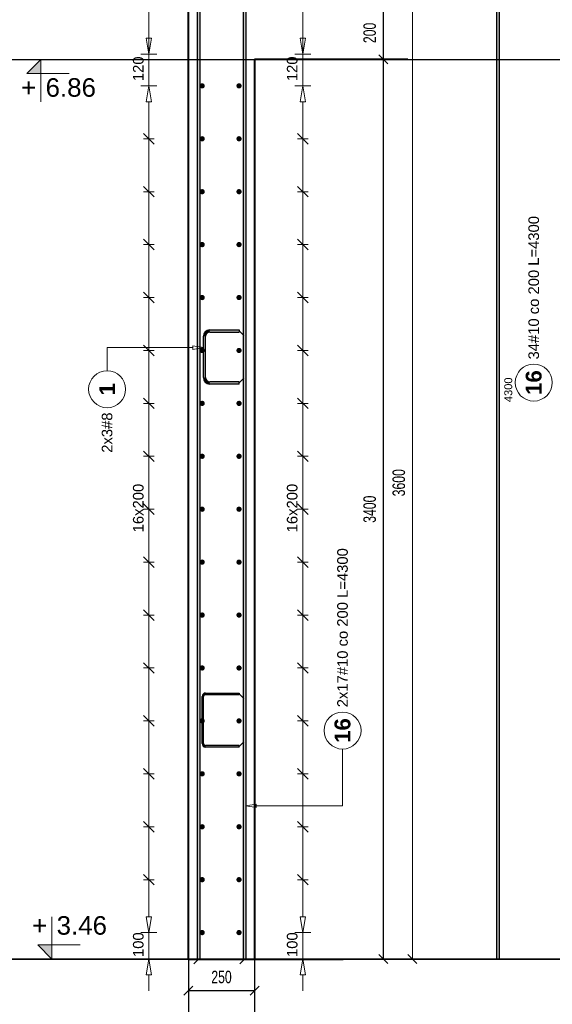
# Model space of a CAD drawing. Extents: x -1474 to 455485, y -101625 to 75879.
# Tile 21 of 40: x 355440 to 357452, y -87524 to -83803. Entities that reach past the tile are written whole.
import ezdxf
from ezdxf.enums import TextEntityAlignment as Align

# ---------------------------------------------------------------- set-up
doc = ezdxf.new("R2010")
doc.units = 0
doc.header["$LTSCALE"] = 10
doc.header["$MEASUREMENT"] = 0
doc.layers.add('P-Linia1', color=3, linetype='Continuous', lineweight=40)
doc.layers.add('P-Wymiar', color=254, linetype='Continuous', lineweight=9)
for name, color, linetype in [('RCAD_kształt pręta', 7, 'Continuous'), ('RCAD_opis kształtu pręta', 7, 'Continuous'), ('RCAD_opis rozkładu', 7, 'Continuous'), ('RCAD_pręt wyrzucony', 130, 'Continuous'), ('RCAD_pręty punktowe', 7, 'Continuous'), ('RCAD_symbole graficzne', 7, 'Continuous')]:
    doc.layers.add(name, color=color, linetype=linetype)
doc.styles.add('ROMANS', font='arial.ttf', dxfattribs={"width": 0.7})
doc.styles.add('style1', font='arial.ttf')
doc.styles.add('style3', font='arialbd.ttf')
doc.dimstyles.new('A25', dxfattribs={"dimscale": 27, "dimtxt": 1.75, "dimasz": 0.05, "dimexe": 0, "dimexo": 0, "dimgap": 1, "dimtad": 1, "dimdec": 4, "dimrnd": 1, "dimdsep": 46, "dimtxsty": 'ROMANS', "dimblk": '[[[[[[[[', "dimcen": 2, "dimdle": 2, "dimse1": 1, "dimse2": 1, "dimclrd": 256, "dimclrt": 1, "dimadec": 0, "dimazin": 0, "dimtfac": 1, "dimtdec": 4, "dimtix": 1, "dimtmove": 2, "dimatfit": 3, "dimldrblk": '[[[[[[[[', "dimfxl": 0, "dimtvp": 0.6, "dimtolj": 1, "dimlwd": -1, "dimarcsym": 0})

# ---------------------------------------------------------------- blocks, each defined once
blk = doc.blocks.new('[[[[[[[[')
at = {"layer": 'P-Wymiar'}
for p, q in [((-12.7, -12.7), (12.7, 12.7)), ((0, 0), (-4.6, 0)), ((0, 18), (0, -18))]:
    blk.add_line(p, q, dxfattribs=at)
blk = doc.blocks.new('*D148')
at = {"layer": 'Defpoints', "color": 0, "transparency": 16777216}
for p in [(356165.8, -83752.9), (356923.4, -83752.9), (356164, -87352.9)]:
    blk.add_point(p, dxfattribs=at)
at = {"layer": 'P-Wymiar', "transparency": 16777216}
blk.add_line((356923.4, -87351.6), (356923.4, -83754.3), dxfattribs=at)
at = {"layer": 'P-Wymiar', "transparency": 16777216, "xscale": 1.35, "yscale": 1.35, "zscale": 1.35}
for p, rotation in [((356923.4, -83752.9), 90), ((356923.4, -87352.9), 270)]:
    blk.add_blockref('[[[[[[[[', p, dxfattribs=dict(at, rotation=rotation))
at = {"layer": 'P-Wymiar', "color": 1, "transparency": 16777216, "insert": (356872.2, -85552.9), "char_height": 47.25, "attachment_point": 5, "rotation": 90, "style": 'ROMANS'}
blk.add_mtext('\\A1;3600', dxfattribs=at)
blk = doc.blocks.new('*D149')
at = {"transparency": 16777216}
blk.add_line((356078.7, -87472), (356326, -87472), dxfattribs=at)
at = {"layer": 'Defpoints', "color": 0, "transparency": 16777216}
for p in [(356077.3, -86975.2), (356327.3, -86975.2), (356327.3, -87472)]:
    blk.add_point(p, dxfattribs=at)
at = {"transparency": 16777216, "xscale": 1.35, "yscale": 1.35, "zscale": 1.35, "rotation": 180}
blk.add_blockref('[[[[[[[[', (356077.3, -87472), dxfattribs=at)
at = {"transparency": 16777216, "xscale": 1.35, "yscale": 1.35, "zscale": 1.35}
blk.add_blockref('[[[[[[[[', (356327.3, -87472), dxfattribs=at)
at = {"color": 1, "transparency": 16777216, "insert": (356202.3, -87420.9), "char_height": 47.25, "attachment_point": 5, "style": 'ROMANS', "bg_fill": 3, "box_fill_scale": 1.25, "bg_fill_color": 256, "bg_fill_true_color": 13158600, "bg_fill_transparency": 0}
blk.add_mtext('\\A1;250', dxfattribs=at)
blk = doc.blocks.new('*D150')
at = {"transparency": 16777216}
blk.add_line((356813.3, -83754.3), (356813.3, -83951.6), dxfattribs=at)
at = {"layer": 'Defpoints', "color": 0, "transparency": 16777216}
for p in [(355605.4, -83752.9), (355574.3, -83952.9), (356813.3, -83952.9)]:
    blk.add_point(p, dxfattribs=at)
at = {"transparency": 16777216, "xscale": 1.35, "yscale": 1.35, "zscale": 1.35}
for p, rotation in [((356813.3, -83752.9), 90), ((356813.3, -83952.9), 270)]:
    blk.add_blockref('[[[[[[[[', p, dxfattribs=dict(at, rotation=rotation))
at = {"color": 1, "transparency": 16777216, "insert": (356762.1, -83852.9), "char_height": 47.25, "attachment_point": 5, "rotation": 90, "style": 'ROMANS', "bg_fill": 3, "box_fill_scale": 1.25, "bg_fill_color": 256, "bg_fill_true_color": 13158600, "bg_fill_transparency": 0}
blk.add_mtext('\\A1;200', dxfattribs=at)
blk = doc.blocks.new('*D151')
at = {"transparency": 16777216}
blk.add_line((356813.3, -83954.3), (356813.3, -87351.6), dxfattribs=at)
at = {"layer": 'Defpoints', "color": 0, "transparency": 16777216}
for p in [(355574.3, -83952.9), (356813.3, -87352.9), (356813.3, -87352.9)]:
    blk.add_point(p, dxfattribs=at)
at = {"transparency": 16777216, "xscale": 1.35, "yscale": 1.35, "zscale": 1.35}
for p, rotation in [((356813.3, -83952.9), 90), ((356813.3, -87352.9), 270)]:
    blk.add_blockref('[[[[[[[[', p, dxfattribs=dict(at, rotation=rotation))
at = {"color": 1, "transparency": 16777216, "insert": (356762.1, -85652.9), "char_height": 47.25, "attachment_point": 5, "rotation": 90, "style": 'ROMANS', "bg_fill": 3, "box_fill_scale": 1.25, "bg_fill_color": 256, "bg_fill_true_color": 13158600, "bg_fill_transparency": 0}
blk.add_mtext('\\A1;3400', dxfattribs=at)

msp = doc.modelspace()

# ---------------------------------------------------------------- hatches: boundary and pattern name
at = {"layer": 'RCAD_pręt wyrzucony'}
msp.add_hatch(color=4, dxfattribs=at).paths.add_polyline_path([(357240.78976, -83050.27354), (357250.78976, -83050.27354), (357250.78976, -87352.93326), (357240.78976, -87352.93326)], flags=0)
at = {"layer": 'RCAD_symbole graficzne'}
msp.add_hatch(color=1, dxfattribs=at).paths.add_polyline_path([(355466.63232, -84006.2666), (355519.96565, -83952.93326), (355519.96565, -84006.2666)], flags=0)

# ---------------------------------------------------------------- linework, layer by layer
at = {"layer": 'Defpoints', "color": 21}
for p in [(238152.43513, -83952.93326), (232413.86384, -87352.93326)]:
    msp.add_xline(p, (1, 0), dxfattribs=at)
at = {"layer": 'P-Linia1'}
for p, q in [((356077.31044, -87352.93326), (356077.31044, -83752.93326)), ((356327.31044, -83952.93326), (356327.31044, -87352.93326))]:
    msp.add_line(p, q, dxfattribs=at)
for points in [[(356905.99203, -83952.93326), (356327.31044, -83952.93326)], [(356077.31044, -87352.93326), (356327.31044, -87352.93326)], [(356327.31044, -87352.93326), (356662.43132, -87352.93326)]]:
    msp.add_lwpolyline(points, dxfattribs=at)
at = {"layer": 'RCAD_opis rozkładu', "color": 8, "lineweight": 0}
for p, q in [((355917.92302, -87412.93326), (355937.92302, -87412.93326)), ((355927.92302, -87472.93326), (355927.92302, -87412.93326)), ((356499.32323, -87412.93326), (356519.32323, -87412.93326)), ((356509.32323, -87472.93326), (356509.32323, -87412.93326))]:
    msp.add_line(p, q, dxfattribs=at)
at = {"layer": 'RCAD_pręt wyrzucony', "color": 4}
for p, q in [((357240.78976, -83050.27354), (357240.78976, -87352.93326)), ((357250.78976, -83050.27354), (357250.78976, -87352.93326)), ((357250.78976, -87352.93326), (357240.78976, -87352.93326))]:
    msp.add_line(p, q, dxfattribs=at)
at = {"layer": 'RCAD_pręt wyrzucony', "color": 8, "lineweight": 0}
msp.add_circle((357381.8877, -85174.36834), 70, dxfattribs=at)
at = {"layer": 'RCAD_symbole graficzne', "color": 1, "lineweight": 0}
for p, q in [((355466.63232, -84006.2666), (355519.96565, -83952.93326)), ((355519.96565, -83952.93326), (355519.96565, -84112.93326))]:
    msp.add_line(p, q, dxfattribs=at)

# ---------------------------------------------------------------- texts
at = {"layer": 'RCAD_pręt wyrzucony', "color": 2, "insert": (357381.8877, -84815.90995), "char_height": 40, "attachment_point": 5, "rotation": 90, "style": 'style1'}
msp.add_mtext('34#10 co 200 L=4300', dxfattribs=at)
at = {"layer": 'RCAD_pręt wyrzucony', "color": 1, "attachment_point": 5, "rotation": 90}
for s, insert, char_height, style in [('16', (357381.8877, -85174.36834), 60, 'style3'), ('4300', (357285.78976, -85201.6034), 30, 'style1')]:
    msp.add_mtext(s, dxfattribs=dict(at, insert=insert, char_height=char_height, style=style))
at = {"layer": 'RCAD_symbole graficzne', "color": 2, "style": 'style1'}
msp.add_text('+', height=70, dxfattribs=at).set_placement((355502.18787, -84024.04438), align=Align.TOP_RIGHT)
msp.add_text('+', height=70, dxfattribs=at).set_placement((355543.88653, -87281.82215), align=Align.BOTTOM_RIGHT)

# ---------------------------------------------------------------- dimensions: what is measured, and where the dimension line sits
at = {"layer": 'P-Wymiar'}
dim = msp.add_linear_dim(base=(356923.3503, -83752.93326), p1=(356163.95459, -87352.93326), p2=(356165.77366, -83752.93326), angle=90, dimstyle='A25', dxfattribs=at)
dim.commit()
dim.dimension.update_dxf_attribs({"geometry": '*D148', "text_midpoint": (356872.20961, -85552.93326)})

# ---------------------------------------------------------------- next in the draw order: dimensions: what is measured, and where the dimension line sits
dim = msp.add_linear_dim(base=(356813.26384, -83952.93326), p1=(355605.38585, -83752.93326), p2=(355574.30732, -83952.93326), angle=90, dimstyle='A25', override={"dimfxl": 160, "dimfxlon": 1, "dimtfill": 1})
dim.commit()
dim.dimension.update_dxf_attribs({"geometry": '*D150', "text_midpoint": (356762.13927, -83852.93326)})
dim = msp.add_linear_dim(base=(356327.31044, -87472.02477), p1=(356077.31044, -86975.22982), p2=(356327.31044, -86975.22982), dimstyle='A25', override={"dimfxl": 160, "dimfxlon": 1, "dimtfill": 1})
dim.commit()
dim.dimension.update_dxf_attribs({"geometry": '*D149', "text_midpoint": (356202.31044, -87420.90019)})

# ---------------------------------------------------------------- next in the draw order: linework, layer by layer
at = {"layer": 'RCAD_opis rozkładu', "color": 8, "lineweight": 0}
for p, q in [((355927.92302, -83812.93326), (355927.92302, -83872.93326)), ((356509.32323, -83812.93326), (356509.32323, -83872.93326)), ((355937.92302, -83872.93326), (355917.92302, -83872.93326)), ((356519.32323, -83872.93326), (356499.32323, -83872.93326))]:
    msp.add_line(p, q, dxfattribs=at)

# ---------------------------------------------------------------- next in the draw order: dimensions: what is measured, and where the dimension line sits
dim = msp.add_linear_dim(base=(356813.26384, -87352.93326), p1=(355574.30732, -83952.93326), p2=(356813.26384, -87352.93326), angle=90, dimstyle='A25', override={"dimfxl": 160, "dimfxlon": 1, "dimtfill": 1})
dim.commit()
dim.dimension.update_dxf_attribs({"geometry": '*D151', "text_midpoint": (356762.12315, -85652.93326)})

# ---------------------------------------------------------------- next in the draw order: hatches: boundary and pattern name
at = {"layer": 'RCAD_kształt pręta'}
for points in [[(356110.09046, -83050.27354), (356120.09046, -83050.27354), (356120.09046, -87352.93326), (356110.09046, -87352.93326)], [(356283.73654, -83050.27354), (356293.73654, -83050.27354), (356293.73654, -87352.93326), (356283.73654, -87352.93326)], [(356157.89437, -84983.27809), (356157.89437, -84975.27809), (356268.89437, -84975.27809), (356268.89437, -84983.27809)], [(356141.89437, -85155.75508), (356133.89437, -85155.75508), (356133.89437, -84999.27809), (356141.89437, -84999.27809)], [(356268.89437, -85171.75508), (356268.89437, -85179.75508), (356157.89437, -85179.75508), (356157.89437, -85171.75508)], [(356134.89437, -86538.62241), (356128.89437, -86538.62241), (356128.89437, -86361.14543), (356134.89437, -86361.14543)], [(356142.39437, -86353.64543), (356142.39437, -86347.64543), (356268.89437, -86347.64543), (356268.89437, -86353.64543)], [(356268.89437, -86546.12241), (356268.89437, -86552.12241), (356142.39437, -86552.12241), (356142.39437, -86546.12241)]]:
    msp.add_hatch(color=4, dxfattribs=at).paths.add_polyline_path(points, flags=0)
h = msp.add_hatch(color=4, dxfattribs=at)
edge = h.paths.add_edge_path(flags=0)
edge.add_line((356157.89437, -84975.27809), (356157.89437, -84983.27809))
edge.add_arc((356157.89437, -84999.27809), 16, 90, 180)
edge.add_line((356141.89437, -84999.27809), (356133.89437, -84999.27809))
edge.add_arc((356157.89437, -84999.27809), 24, 450, 540, ccw=False)
h = msp.add_hatch(color=4, dxfattribs=at)
edge = h.paths.add_edge_path(flags=0)
edge.add_line((356133.89437, -85155.75508), (356141.89437, -85155.75508))
edge.add_arc((356157.89437, -85155.75508), 16, -180, -90)
edge.add_line((356157.89437, -85171.75508), (356157.89437, -85179.75508))
edge.add_arc((356157.89437, -85155.75508), 24, 540, 630, ccw=False)
h = msp.add_hatch(color=4, dxfattribs=at)
edge = h.paths.add_edge_path(flags=0)
edge.add_line((356142.39437, -86347.64543), (356142.39437, -86353.64543))
edge.add_arc((356142.39437, -86361.14543), 7.5, 90, 180)
edge.add_line((356134.89437, -86361.14543), (356128.89437, -86361.14543))
edge.add_arc((356142.39437, -86361.14543), 13.5, 450, 540, ccw=False)
h = msp.add_hatch(color=4, dxfattribs=at)
edge = h.paths.add_edge_path(flags=0)
edge.add_line((356128.89437, -86538.62241), (356134.89437, -86538.62241))
edge.add_arc((356142.39437, -86538.62241), 7.5, -180, -90)
edge.add_line((356142.39437, -86546.12241), (356142.39437, -86552.12241))
edge.add_arc((356142.39437, -86538.62241), 13.5, 540, 630, ccw=False)
at = {"layer": 'RCAD_pręty punktowe'}
h = msp.add_hatch(color=1, dxfattribs=at)
edge = h.paths.add_edge_path(flags=0)
edge.add_arc((356129.22719, -84052.93326), 10, 0, 360, ccw=False)
h = msp.add_hatch(color=1, dxfattribs=at)
edge = h.paths.add_edge_path(flags=0)
edge.add_arc((356268.4956, -84052.93326), 10, 0, 360, ccw=False)
h = msp.add_hatch(color=1, dxfattribs=at)
edge = h.paths.add_edge_path(flags=0)
edge.add_arc((356129.22719, -84252.93326), 10, 0, 360, ccw=False)
h = msp.add_hatch(color=1, dxfattribs=at)
edge = h.paths.add_edge_path(flags=0)
edge.add_arc((356268.4956, -84252.93326), 10, 0, 360, ccw=False)
h = msp.add_hatch(color=1, dxfattribs=at)
edge = h.paths.add_edge_path(flags=0)
edge.add_arc((356129.22719, -84452.93326), 10, 0, 360, ccw=False)
h = msp.add_hatch(color=1, dxfattribs=at)
edge = h.paths.add_edge_path(flags=0)
edge.add_arc((356268.4956, -84452.93326), 10, 0, 360, ccw=False)
h = msp.add_hatch(color=1, dxfattribs=at)
edge = h.paths.add_edge_path(flags=0)
edge.add_arc((356129.22719, -84652.93326), 10, 0, 360, ccw=False)
h = msp.add_hatch(color=1, dxfattribs=at)
edge = h.paths.add_edge_path(flags=0)
edge.add_arc((356268.4956, -84652.93326), 10, 0, 360, ccw=False)
h = msp.add_hatch(color=1, dxfattribs=at)
edge = h.paths.add_edge_path(flags=0)
edge.add_arc((356129.22719, -84852.93326), 10, 0, 360, ccw=False)
h = msp.add_hatch(color=1, dxfattribs=at)
edge = h.paths.add_edge_path(flags=0)
edge.add_arc((356268.4956, -84852.93326), 10, 0, 360, ccw=False)
h = msp.add_hatch(color=1, dxfattribs=at)
edge = h.paths.add_edge_path(flags=0)
edge.add_arc((356129.22719, -85052.93326), 10, 0, 360, ccw=False)
h = msp.add_hatch(color=1, dxfattribs=at)
edge = h.paths.add_edge_path(flags=0)
edge.add_arc((356268.4956, -85052.93326), 10, 0, 360, ccw=False)
h = msp.add_hatch(color=1, dxfattribs=at)
edge = h.paths.add_edge_path(flags=0)
edge.add_arc((356129.22719, -85252.93326), 10, 0, 360, ccw=False)
h = msp.add_hatch(color=1, dxfattribs=at)
edge = h.paths.add_edge_path(flags=0)
edge.add_arc((356268.4956, -85252.93326), 10, 0, 360, ccw=False)
h = msp.add_hatch(color=1, dxfattribs=at)
edge = h.paths.add_edge_path(flags=0)
edge.add_arc((356129.22719, -85452.93326), 10, 0, 360, ccw=False)
h = msp.add_hatch(color=1, dxfattribs=at)
edge = h.paths.add_edge_path(flags=0)
edge.add_arc((356268.4956, -85452.93326), 10, 0, 360, ccw=False)
h = msp.add_hatch(color=1, dxfattribs=at)
edge = h.paths.add_edge_path(flags=0)
edge.add_arc((356129.22719, -85652.93326), 10, 0, 360, ccw=False)
h = msp.add_hatch(color=1, dxfattribs=at)
edge = h.paths.add_edge_path(flags=0)
edge.add_arc((356268.4956, -85652.93326), 10, 0, 360, ccw=False)
h = msp.add_hatch(color=1, dxfattribs=at)
edge = h.paths.add_edge_path(flags=0)
edge.add_arc((356129.22719, -85852.93326), 10, 0, 360, ccw=False)
h = msp.add_hatch(color=1, dxfattribs=at)
edge = h.paths.add_edge_path(flags=0)
edge.add_arc((356268.4956, -85852.93326), 10, 0, 360, ccw=False)
h = msp.add_hatch(color=1, dxfattribs=at)
edge = h.paths.add_edge_path(flags=0)
edge.add_arc((356129.22719, -86052.93326), 10, 0, 360, ccw=False)
h = msp.add_hatch(color=1, dxfattribs=at)
edge = h.paths.add_edge_path(flags=0)
edge.add_arc((356268.4956, -86052.93326), 10, 0, 360, ccw=False)
h = msp.add_hatch(color=1, dxfattribs=at)
edge = h.paths.add_edge_path(flags=0)
edge.add_arc((356129.22719, -86252.93326), 10, 0, 360, ccw=False)
h = msp.add_hatch(color=1, dxfattribs=at)
edge = h.paths.add_edge_path(flags=0)
edge.add_arc((356268.4956, -86252.93326), 10, 0, 360, ccw=False)
h = msp.add_hatch(color=1, dxfattribs=at)
edge = h.paths.add_edge_path(flags=0)
edge.add_arc((356129.22719, -86452.93326), 10, 0, 360, ccw=False)
h = msp.add_hatch(color=1, dxfattribs=at)
edge = h.paths.add_edge_path(flags=0)
edge.add_arc((356268.4956, -86452.93326), 10, 0, 360, ccw=False)
h = msp.add_hatch(color=1, dxfattribs=at)
edge = h.paths.add_edge_path(flags=0)
edge.add_arc((356129.22719, -86652.93326), 10, 0, 360, ccw=False)
h = msp.add_hatch(color=1, dxfattribs=at)
edge = h.paths.add_edge_path(flags=0)
edge.add_arc((356268.4956, -86652.93326), 10, 0, 360, ccw=False)
h = msp.add_hatch(color=1, dxfattribs=at)
edge = h.paths.add_edge_path(flags=0)
edge.add_arc((356129.22719, -86852.93326), 10, 0, 360, ccw=False)
h = msp.add_hatch(color=1, dxfattribs=at)
edge = h.paths.add_edge_path(flags=0)
edge.add_arc((356268.4956, -86852.93326), 10, 0, 360, ccw=False)
h = msp.add_hatch(color=1, dxfattribs=at)
edge = h.paths.add_edge_path(flags=0)
edge.add_arc((356129.22719, -87052.93326), 10, 0, 360, ccw=False)
h = msp.add_hatch(color=1, dxfattribs=at)
edge = h.paths.add_edge_path(flags=0)
edge.add_arc((356268.4956, -87052.93326), 10, 0, 360, ccw=False)
h = msp.add_hatch(color=1, dxfattribs=at)
edge = h.paths.add_edge_path(flags=0)
edge.add_arc((356129.22719, -87252.93326), 10, 0, 360, ccw=False)
h = msp.add_hatch(color=1, dxfattribs=at)
edge = h.paths.add_edge_path(flags=0)
edge.add_arc((356268.4956, -87252.93326), 10, 0, 360, ccw=False)
at = {"layer": 'RCAD_symbole graficzne'}
msp.add_hatch(color=1, dxfattribs=at).paths.add_polyline_path([(355508.33097, -87299.59993), (355561.6643, -87352.93326), (355561.6643, -87299.59993)], flags=0)

# ---------------------------------------------------------------- next in the draw order: linework, layer by layer
for points in [[(356077.31044, -87352.93326), (356077.31044, -87900.59433)], [(356327.31044, -87352.93326), (356327.31044, -87900.59433)]]:
    msp.add_lwpolyline(points)
at = {"layer": 'Defpoints', "color": 21}
for p in [(231273.5572, -83952.93326), (244528.58124, -83952.93326), (237649.70332, -83952.93326), (276032.70753, -83952.93326), (269153.82961, -83952.93326), (282408.85365, -83952.93326), (275529.97572, -83952.93326), (243115.86313, -87352.60185), (331205.41923, -87352.60185), (236236.98521, -87352.60185), (324326.5413, -87352.60185), (294834.79637, -87352.60185), (382924.35247, -87352.60185), (287955.91844, -87352.60185), (376045.47454, -87352.60185), (249492.00924, -87352.60185), (337581.56534, -87352.60185), (242613.13132, -87352.60185), (330702.68742, -87352.60185), (301210.94248, -87352.60185), (389300.49858, -87352.60185), (294332.06456, -87352.60185), (382421.62065, -87352.60185), (280996.13554, -87352.60185), (369085.69163, -87352.60185), (274117.25761, -87352.60185), (362206.81371, -87352.60185), (332715.06877, -87352.60185), (420804.62487, -87352.60185), (325836.19085, -87352.60185), (413925.74694, -87352.60185), (287372.28165, -87352.60185), (375461.83775, -87352.60185), (280493.40372, -87352.60185), (368582.95982, -87352.60185), (339091.21489, -87352.60185), (427180.77098, -87352.60185), (332212.33696, -87352.60185), (420301.89306, -87352.60185), (320503.41994, -87352.93326), (225534.98592, -87352.93326), (313624.54202, -87352.93326), (284132.79708, -87352.93326), (372222.35318, -87352.93326), (277253.91915, -87352.93326), (365343.47525, -87352.93326), (238790.00996, -87352.93326), (326879.56605, -87352.93326), (231911.13203, -87352.93326), (320000.68813, -87352.93326), (290508.94319, -87352.93326), (378598.49929, -87352.93326), (283630.06527, -87352.93326), (371719.62137, -87352.93326), (270294.13625, -87352.93326), (358383.69234, -87352.93326), (263415.25832, -87352.93326), (351504.81442, -87352.93326), (322013.06948, -87352.93326), (410102.62558, -87352.93326), (315134.19156, -87352.93326), (403223.74766, -87352.93326), (276670.28236, -87352.93326), (364759.83846, -87352.93326), (269791.40444, -87352.93326), (357880.96053, -87352.93326), (328389.2156, -87352.93326), (416478.7717, -87352.93326), (321510.33767, -87352.93326), (409599.89377, -87352.93326)]:
    msp.add_xline(p, (1, 0), dxfattribs=at)
at = {"layer": 'RCAD_kształt pręta', "color": 4}
for p, q in [((356110.09046, -83050.27354), (356110.09046, -87352.93326)), ((356120.09046, -83050.27354), (356120.09046, -87352.93326)), ((356283.73654, -83050.27354), (356283.73654, -87352.93326)), ((356293.73654, -83050.27354), (356293.73654, -87352.93326)), ((356157.89437, -84975.27809), (356268.89437, -84975.27809)), ((356157.89437, -84983.27809), (356268.89437, -84983.27809)), ((356268.89437, -84975.27809), (356268.89437, -84983.27809)), ((356133.89437, -85155.75508), (356133.89437, -84999.27809)), ((356141.89437, -85155.75508), (356141.89437, -84999.27809)), ((356268.89437, -85171.75508), (356157.89437, -85171.75508)), ((356268.89437, -85179.75508), (356268.89437, -85171.75508)), ((356268.89437, -85179.75508), (356157.89437, -85179.75508)), ((356128.89437, -86538.62241), (356128.89437, -86361.14543)), ((356134.89437, -86538.62241), (356134.89437, -86361.14543)), ((356142.39437, -86347.64543), (356268.89437, -86347.64543)), ((356142.39437, -86353.64543), (356268.89437, -86353.64543)), ((356268.89437, -86347.64543), (356268.89437, -86353.64543)), ((356268.89437, -86546.12241), (356142.39437, -86546.12241)), ((356268.89437, -86552.12241), (356268.89437, -86546.12241)), ((356268.89437, -86552.12241), (356142.39437, -86552.12241)), ((356120.09046, -87352.93326), (356110.09046, -87352.93326)), ((356293.73654, -87352.93326), (356283.73654, -87352.93326))]:
    msp.add_line(p, q, dxfattribs=at)
at = {"layer": 'RCAD_kształt pręta', "color": 2, "lineweight": 5}
for p, q in [((356268.89437, -84979.27809), (356286.39437, -84996.77809)), ((356268.89437, -85175.75508), (356286.39437, -85158.25508)), ((356268.89437, -86350.64543), (356286.39437, -86368.14543)), ((356268.89437, -86549.12241), (356286.39437, -86531.62241)), ((356115.09046, -87352.93326), (356097.59046, -87370.43326)), ((356288.73654, -87352.93326), (356271.23654, -87370.43326))]:
    msp.add_line(p, q, dxfattribs=at)
at = {"layer": 'RCAD_kształt pręta', "color": 4}
for centre, radius, start, end in [((356157.89437, -84999.27809), 24, 90, 180), ((356157.89437, -84999.27809), 16, 90, 180), ((356157.89437, -85155.75508), 24, 180, 270), ((356157.89437, -85155.75508), 16, 180, 270), ((356142.39437, -86361.14543), 13.5, 90, 180), ((356142.39437, -86361.14543), 7.5, 90, 180), ((356142.39437, -86538.62241), 13.5, 180, 270), ((356142.39437, -86538.62241), 7.5, 180, 270)]:
    msp.add_arc(centre, radius, start, end, dxfattribs=at)
at = {"layer": 'RCAD_opis kształtu pręta', "color": 8, "lineweight": 0}
for p, q in [((355770.25488, -85042.18187), (356093.89437, -85042.18187)), ((355770.25488, -85042.18187), (355770.25488, -85129.4199)), ((356093.89437, -85035.5152), (356133.89437, -85042.18187)), ((356093.89437, -85035.5152), (356093.89437, -85048.84854)), ((356133.89437, -85042.18187), (356093.89437, -85048.84854)), ((356659.57191, -86774.04944), (356659.57191, -86559.30508)), ((356293.73654, -86774.04944), (356333.73654, -86767.38278)), ((356333.73654, -86780.71611), (356293.73654, -86774.04944)), ((356333.73654, -86780.71611), (356333.73654, -86767.38278)), ((356659.57191, -86774.04944), (356333.73654, -86774.04944))]:
    msp.add_line(p, q, dxfattribs=at)
for centre in [(355770.25488, -85199.4199), (356659.57191, -86489.30508)]:
    msp.add_circle(centre, 70, dxfattribs=at)
at = {"layer": 'RCAD_opis rozkładu', "color": 8, "lineweight": 0}
for p, q in [((355927.92302, -83524.70223), (355927.92302, -83932.93326)), ((356509.32323, -83524.70223), (356509.32323, -83932.93326)), ((355927.92302, -83932.93326), (355917.92302, -83872.93326)), ((355937.92302, -83872.93326), (355927.92302, -83932.93326)), ((356509.32323, -83932.93326), (356499.32323, -83872.93326)), ((356519.32323, -83872.93326), (356509.32323, -83932.93326)), ((355957.92302, -83932.93326), (355897.92302, -83932.93326)), ((355927.92302, -84052.93326), (355927.92302, -83932.93326)), ((356539.32323, -83932.93326), (356479.32323, -83932.93326)), ((356509.32323, -84052.93326), (356509.32323, -83932.93326)), ((355897.92302, -84052.93326), (355957.92302, -84052.93326)), ((355917.92302, -84112.93326), (355927.92302, -84052.93326)), ((355927.92302, -84052.93326), (355937.92302, -84112.93326)), ((356539.32323, -84052.93326), (356479.32323, -84052.93326)), ((356499.32323, -84112.93326), (356509.32323, -84052.93326)), ((356509.32323, -84052.93326), (356519.32323, -84112.93326)), ((355917.92302, -84112.93326), (355937.92302, -84112.93326)), ((355927.92302, -84252.93326), (355927.92302, -84112.93326)), ((356499.32323, -84112.93326), (356519.32323, -84112.93326)), ((356509.32323, -84252.93326), (356509.32323, -84112.93326)), ((355947.92302, -84272.93326), (355907.92302, -84232.93326)), ((356529.32323, -84272.93326), (356489.32323, -84232.93326)), ((355907.92302, -84252.93326), (355947.92302, -84252.93326)), ((355927.92302, -84452.93326), (355927.92302, -84252.93326)), ((356529.32323, -84252.93326), (356489.32323, -84252.93326)), ((356509.32323, -84452.93326), (356509.32323, -84252.93326)), ((355947.92302, -84472.93326), (355907.92302, -84432.93326)), ((355907.92302, -84452.93326), (355947.92302, -84452.93326)), ((355927.92302, -84652.93326), (355927.92302, -84452.93326)), ((356529.32323, -84472.93326), (356489.32323, -84432.93326)), ((356529.32323, -84452.93326), (356489.32323, -84452.93326)), ((356509.32323, -84652.93326), (356509.32323, -84452.93326)), ((355947.92302, -84672.93326), (355907.92302, -84632.93326)), ((355907.92302, -84652.93326), (355947.92302, -84652.93326)), ((355927.92302, -84852.93326), (355927.92302, -84652.93326)), ((356529.32323, -84672.93326), (356489.32323, -84632.93326)), ((356529.32323, -84652.93326), (356489.32323, -84652.93326)), ((356509.32323, -84852.93326), (356509.32323, -84652.93326)), ((355947.92302, -84872.93326), (355907.92302, -84832.93326)), ((356529.32323, -84872.93326), (356489.32323, -84832.93326)), ((355907.92302, -84852.93326), (355947.92302, -84852.93326)), ((355927.92302, -85052.93326), (355927.92302, -84852.93326)), ((356529.32323, -84852.93326), (356489.32323, -84852.93326)), ((356509.32323, -85052.93326), (356509.32323, -84852.93326)), ((355947.92302, -85072.93326), (355907.92302, -85032.93326)), ((355907.92302, -85052.93326), (355947.92302, -85052.93326)), ((355927.92302, -85252.93326), (355927.92302, -85052.93326)), ((356529.32323, -85072.93326), (356489.32323, -85032.93326)), ((356529.32323, -85052.93326), (356489.32323, -85052.93326)), ((356509.32323, -85252.93326), (356509.32323, -85052.93326)), ((355947.92302, -85272.93326), (355907.92302, -85232.93326)), ((356529.32323, -85272.93326), (356489.32323, -85232.93326)), ((355907.92302, -85252.93326), (355947.92302, -85252.93326)), ((355927.92302, -85452.93326), (355927.92302, -85252.93326)), ((356529.32323, -85252.93326), (356489.32323, -85252.93326)), ((356509.32323, -85452.93326), (356509.32323, -85252.93326)), ((355947.92302, -85472.93326), (355907.92302, -85432.93326)), ((356529.32323, -85472.93326), (356489.32323, -85432.93326)), ((355907.92302, -85452.93326), (355947.92302, -85452.93326)), ((355927.92302, -85652.93326), (355927.92302, -85452.93326)), ((356529.32323, -85452.93326), (356489.32323, -85452.93326)), ((356509.32323, -85652.93326), (356509.32323, -85452.93326)), ((355947.92302, -85672.93326), (355907.92302, -85632.93326)), ((355907.92302, -85652.93326), (355947.92302, -85652.93326)), ((355927.92302, -85752.93326), (355927.92302, -85652.93326)), ((356529.32323, -85672.93326), (356489.32323, -85632.93326)), ((356529.32323, -85652.93326), (356489.32323, -85652.93326)), ((356509.32323, -85752.93326), (356509.32323, -85652.93326)), ((355927.92302, -85752.93326), (355927.92302, -85852.93326)), ((356509.32323, -85752.93326), (356509.32323, -85852.93326)), ((355907.92302, -85832.93326), (355947.92302, -85872.93326)), ((356489.32323, -85832.93326), (356529.32323, -85872.93326)), ((355907.92302, -85852.93326), (355947.92302, -85852.93326)), ((355927.92302, -85852.93326), (355927.92302, -86052.93326)), ((356529.32323, -85852.93326), (356489.32323, -85852.93326)), ((356509.32323, -85852.93326), (356509.32323, -86052.93326)), ((355907.92302, -86032.93326), (355947.92302, -86072.93326)), ((355907.92302, -86052.93326), (355947.92302, -86052.93326)), ((355927.92302, -86052.93326), (355927.92302, -86252.93326)), ((356489.32323, -86032.93326), (356529.32323, -86072.93326)), ((356529.32323, -86052.93326), (356489.32323, -86052.93326)), ((356509.32323, -86052.93326), (356509.32323, -86252.93326)), ((355907.92302, -86232.93326), (355947.92302, -86272.93326)), ((355907.92302, -86252.93326), (355947.92302, -86252.93326)), ((355927.92302, -86252.93326), (355927.92302, -86452.93326)), ((356489.32323, -86232.93326), (356529.32323, -86272.93326)), ((356529.32323, -86252.93326), (356489.32323, -86252.93326)), ((356509.32323, -86252.93326), (356509.32323, -86452.93326)), ((355907.92302, -86432.93326), (355947.92302, -86472.93326)), ((356489.32323, -86432.93326), (356529.32323, -86472.93326)), ((355907.92302, -86452.93326), (355947.92302, -86452.93326)), ((355927.92302, -86452.93326), (355927.92302, -86652.93326)), ((356529.32323, -86452.93326), (356489.32323, -86452.93326)), ((356509.32323, -86452.93326), (356509.32323, -86652.93326)), ((355907.92302, -86632.93326), (355947.92302, -86672.93326)), ((355907.92302, -86652.93326), (355947.92302, -86652.93326)), ((355927.92302, -86652.93326), (355927.92302, -86852.93326)), ((356489.32323, -86632.93326), (356529.32323, -86672.93326)), ((356529.32323, -86652.93326), (356489.32323, -86652.93326)), ((356509.32323, -86652.93326), (356509.32323, -86852.93326)), ((355907.92302, -86832.93326), (355947.92302, -86872.93326)), ((356489.32323, -86832.93326), (356529.32323, -86872.93326)), ((355907.92302, -86852.93326), (355947.92302, -86852.93326)), ((355927.92302, -86852.93326), (355927.92302, -87052.93326)), ((356529.32323, -86852.93326), (356489.32323, -86852.93326)), ((356509.32323, -86852.93326), (356509.32323, -87052.93326)), ((355907.92302, -87032.93326), (355947.92302, -87072.93326)), ((356489.32323, -87032.93326), (356529.32323, -87072.93326)), ((355907.92302, -87052.93326), (355947.92302, -87052.93326)), ((355927.92302, -87052.93326), (355927.92302, -87192.93326)), ((356529.32323, -87052.93326), (356489.32323, -87052.93326)), ((356509.32323, -87052.93326), (356509.32323, -87192.93326)), ((355927.92302, -87252.93326), (355917.92302, -87192.93326)), ((355937.92302, -87192.93326), (355917.92302, -87192.93326)), ((355937.92302, -87192.93326), (355927.92302, -87252.93326)), ((356509.32323, -87252.93326), (356499.32323, -87192.93326)), ((356519.32323, -87192.93326), (356499.32323, -87192.93326)), ((356519.32323, -87192.93326), (356509.32323, -87252.93326)), ((355897.92302, -87252.93326), (355957.92302, -87252.93326)), ((355927.92302, -87252.93326), (355927.92302, -87352.93326)), ((356539.32323, -87252.93326), (356479.32323, -87252.93326)), ((356509.32323, -87252.93326), (356509.32323, -87352.93326)), ((355957.92302, -87352.93326), (355897.92302, -87352.93326)), ((355917.92302, -87412.93326), (355927.92302, -87352.93326)), ((355927.92302, -87352.93326), (355937.92302, -87412.93326)), ((356539.32323, -87352.93326), (356479.32323, -87352.93326)), ((356499.32323, -87412.93326), (356509.32323, -87352.93326)), ((356509.32323, -87352.93326), (356519.32323, -87412.93326))]:
    msp.add_line(p, q, dxfattribs=at)
at = {"layer": 'RCAD_symbole graficzne', "color": 1, "lineweight": 0}
for p, q in [((355599.96565, -83952.93326), (355439.96565, -83952.93326)), ((355626.63232, -84006.2666), (355466.63232, -84006.2666)), ((355561.6643, -87352.93326), (355561.6643, -87192.93326)), ((355668.33097, -87299.59993), (355508.33097, -87299.59993)), ((355508.33097, -87299.59993), (355561.6643, -87352.93326)), ((355641.6643, -87352.93326), (355481.6643, -87352.93326))]:
    msp.add_line(p, q, dxfattribs=at)

# ---------------------------------------------------------------- next in the draw order: texts
at = {"layer": 'RCAD_opis kształtu pręta', "color": 1, "attachment_point": 5, "rotation": 90}
for s, insert, char_height, style in [('1', (355770.25488, -85199.4199), 60, 'style3'), ('2x3#8  ', (355770.25488, -85363.49903), 40, 'style1'), ('2x17#10 co 200 L=4300', (356659.57191, -86100.83304), 40, 'style1'), ('16', (356659.57191, -86489.30508), 60, 'style3')]:
    msp.add_mtext(s, dxfattribs=dict(at, insert=insert, char_height=char_height, style=style))
at = {"layer": 'RCAD_opis rozkładu', "color": 2, "char_height": 40, "attachment_point": 7, "rotation": 90, "style": 'style1'}
for s, insert in [('120', (355908.34594, -84035.17065)), ('120', (356489.74615, -84035.17065)), ('16x200', (355908.34594, -85740.21839)), ('16x200', (356489.74615, -85740.21839)), ('100', (355908.34594, -87345.17065)), ('100', (356489.74615, -87345.17065))]:
    msp.add_mtext(s, dxfattribs=dict(at, insert=insert))
at = {"layer": 'RCAD_symbole graficzne', "color": 2, "style": 'style1'}
msp.add_text('6.86 ', height=70, dxfattribs=at).set_placement((355537.74343, -84024.04438), align=Align.TOP_LEFT)
msp.add_text('3.46 ', height=70, dxfattribs=at).set_placement((355579.44208, -87281.82215), align=Align.BOTTOM_LEFT)

doc.saveas('drawing.dxf')
